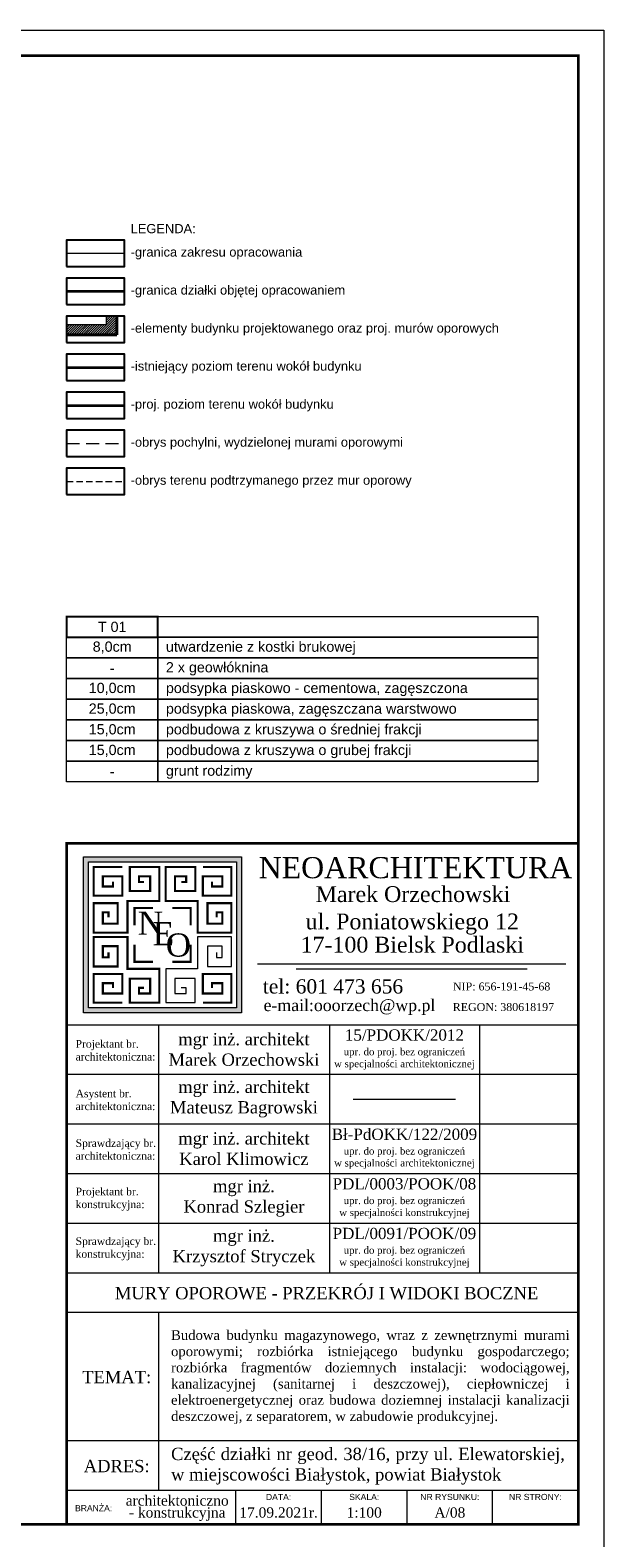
# Model space of a CAD drawing. Header units: millimetres. Extents: x 16720 to 74016, y 25810 to 81213.
# Tile 9 of 256: x 27040 to 28162, y 35100 to 38046. Entities that reach past the tile are written whole.
import ezdxf

# ---------------------------------------------------------------- set-up
doc = ezdxf.new("R2010")
doc.units = ezdxf.units.MM
doc.linetypes.add('HIDDENX2', pattern=[19.05, 12.7, -6.35])
for name, color, linetype, lineweight in [('_GRUBE', 7, 'Continuous', 40), ('_HATCH', 157, 'Continuous', 5), ('_L_GRANICA DZIAŁKI', 10, 'Continuous', 25), ('_OPISY', 110, 'Continuous', 9), ('_PRZERYWANE', 252, 'HIDDENX2', 9), ('_RAMKA', 212, 'Continuous', 9), ('_WIDOKOWE', 252, 'Continuous', 9), ('_ZIEMIA', 98, 'Continuous', 35)]:
    doc.layers.add(name, color=color, linetype=linetype, lineweight=lineweight)
doc.layers.add('K_widok', color=8, linetype='Continuous')
doc.styles.add('POL', font='arial.ttf', dxfattribs={"height": 10})
doc.styles.get("Standard").update_dxf_attribs({"font": 'arial.ttf'})

msp = doc.modelspace()

# ---------------------------------------------------------------- hatches: boundary and pattern name
at = {"layer": '_HATCH'}
h = msp.add_hatch(dxfattribs=at)
h.set_pattern_fill('ANSI31', color=256)
h.set_pattern_definition([(45, (-25738.25, 69868.1416), (-2.24506403, 2.24506403), [])])
h.paths.add_polyline_path([(27209.5, 37450.4), (27209.5, 37486.8), (27189.5, 37486.8), (27189.5, 37470.4), (27111.6, 37470.4), (27111.6, 37450.4)])
at = {"layer": '_OPISY'}
h = msp.add_hatch(color=256, dxfattribs=at)
h.dxf.hatch_style = 1
h.paths.add_polyline_path([(27144.7, 36430.1), (27144.7, 36125.7), (27453.4, 36125.7), (27453.4, 36430.1)])
h.paths.add_polyline_path([(27443.7, 36420.5), (27443.7, 36135.3), (27154.3, 36135.3), (27154.3, 36420.5)], flags=16)
h.paths.add_polyline_path([(27235.5, 36353.8), (27313.2, 36353.8), (27313.2, 36247.1), (27235.5, 36247.1)], flags=24)
h.paths.add_polyline_path([(27264.6, 36333.1), (27332.9, 36333.1), (27332.9, 36227.1), (27264.6, 36227.1)], flags=24)
h.paths.add_polyline_path([(27290.2, 36311), (27364, 36311), (27364, 36204.1), (27290.2, 36204.1)], flags=24)

# ---------------------------------------------------------------- linework, layer by layer
at = {"layer": '_GRUBE', "ltscale": 0.2}
for p, q in [((27209.5, 37450.4), (27209.5, 37486.8)), ((27111.6, 37450.4), (27209.5, 37450.4))]:
    msp.add_line(p, q, dxfattribs=at)
at = {"layer": '_L_GRANICA DZIAŁKI', "color": 6, "ltscale": 70, "const_width": 5}
msp.add_lwpolyline([(27111.6, 37535.4), (27224.5, 37535.4)], dxfattribs=at)
at = {"layer": '_OPISY'}
for p, q in [((27433.6, 36273.8), (27367.5, 36273.8)), ((27367.5, 36273.8), (27367.5, 36211.5)), ((27433.6, 36216), (27433.6, 36273.8)), ((27415.7, 36255.9), (27386.8, 36255.9)), ((27386.8, 36255.9), (27386.8, 36216)), ((27404.7, 36243.5), (27404.7, 36233.9)), ((27415.7, 36233.9), (27415.7, 36255.9)), ((27367.5, 36211.5), (27305.3, 36211.5)), ((27305.3, 36211.5), (27305.3, 36145.5)), ((27386.8, 36216), (27433.6, 36216)), ((27404.7, 36233.9), (27415.7, 36233.9)), ((28087.3, 36220.6), (27484.9, 36220.6)), ((28012, 36210.6), (27560.2, 36210.6)), ((27363.1, 36192.3), (27323.2, 36192.3)), ((27323.2, 36192.3), (27323.2, 36163.4)), ((27363.1, 36145.5), (27363.1, 36192.3)), ((27323.2, 36163.4), (27345.2, 36163.4)), ((27345.2, 36174.4), (27335.5, 36174.4)), ((27345.2, 36163.4), (27345.2, 36174.4)), ((27305.3, 36145.5), (27363.1, 36145.5)), ((27671.8, 35957), (27871.8, 35957))]:
    msp.add_line(p, q, dxfattribs=at)
at = {"layer": '_OPISY', "const_width": 4.1}
msp.add_lwpolyline([(27111.6, 36899.9), (27289.6, 36899.9), (27289.6, 36859.5), (27111.6, 36859.5)], close=True, dxfattribs=at)
at = {"layer": '_OPISY'}
for points in [[(27289.6, 36899.9), (28032.7, 36899.9), (28032.7, 36859.5), (27289.6, 36859.5)], [(27111.6, 36859.5), (27289.6, 36859.5), (27289.6, 36819.1), (27111.6, 36819.1)], [(27289.6, 36859.5), (28032.7, 36859.5), (28032.7, 36819.1), (27289.6, 36819.1)], [(27111.6, 36819.1), (27289.6, 36819.1), (27289.6, 36778.7), (27111.6, 36778.7)], [(27289.6, 36819.1), (28032.7, 36819.1), (28032.7, 36778.7), (27289.6, 36778.7)], [(27111.6, 36778.7), (27289.6, 36778.7), (27289.6, 36738.3), (27111.6, 36738.3)], [(27289.6, 36778.7), (28032.7, 36778.7), (28032.7, 36738.3), (27289.6, 36738.3)], [(27111.6, 36738.3), (27289.6, 36738.3), (27289.6, 36698), (27111.6, 36698)], [(27289.6, 36738.3), (28032.7, 36738.3), (28032.7, 36698), (27289.6, 36698)], [(27111.6, 36698), (27289.6, 36698), (27289.6, 36657.6), (27111.6, 36657.6)], [(27289.6, 36698), (28032.7, 36698), (28032.7, 36657.6), (27289.6, 36657.6)], [(27111.6, 36657.6), (27289.6, 36657.6), (27289.6, 36617.2), (27111.6, 36617.2)], [(27289.6, 36657.6), (28032.7, 36657.6), (28032.7, 36617.2), (27289.6, 36617.2)], [(27111.6, 36617.2), (27289.6, 36617.2), (27289.6, 36576.8), (27111.6, 36576.8)], [(27289.6, 36617.2), (28032.7, 36617.2), (28032.7, 36576.8), (27289.6, 36576.8)], [(27144.7, 36430.1), (27453.4, 36430.1), (27453.4, 36125.7), (27144.7, 36125.7)], [(27154.3, 36420.5), (27443.7, 36420.5), (27443.7, 36135.3), (27154.3, 36135.3)]]:
    msp.add_lwpolyline(points, close=True, dxfattribs=at)
at = {"layer": '_OPISY', "const_width": 4.13}
for points in [[(27193.4, 36312.3), (27193.4, 36321.9), (27182.4, 36321.9), (27182.4, 36299.9), (27211.3, 36299.9), (27211.3, 36339.8), (27164.5, 36339.8), (27164.5, 36282), (27230.6, 36282), (27230.6, 36344.2), (27292.8, 36344.2), (27292.8, 36410.3), (27235, 36410.3), (27235, 36363.5), (27274.9, 36363.5), (27274.9, 36392.4), (27252.9, 36392.4), (27252.9, 36381.4), (27262.5, 36381.4)], [(27220.3, 36410.3), (27164.5, 36410.3), (27164.5, 36354.5), (27220.3, 36354.5), (27220.3, 36392.4), (27182.4, 36392.4), (27182.4, 36372.4), (27202.4, 36372.4), (27202.4, 36382)], [(27404.7, 36312.3), (27404.7, 36321.9), (27415.7, 36321.9), (27415.7, 36299.9), (27386.8, 36299.9), (27386.8, 36339.8), (27433.6, 36339.8), (27433.6, 36282), (27367.5, 36282), (27367.5, 36344.2), (27305.3, 36344.2), (27305.3, 36410.3), (27363.1, 36410.3), (27363.1, 36363.5), (27323.2, 36363.5), (27323.2, 36392.4), (27345.2, 36392.4), (27345.2, 36381.4), (27335.5, 36381.4)], [(27377.8, 36410.3), (27433.6, 36410.3), (27433.6, 36354.5), (27377.8, 36354.5), (27377.8, 36392.4), (27415.7, 36392.4), (27415.7, 36372.4), (27395.6, 36372.4), (27395.6, 36382)], [(27244.3, 36296.8), (27244.3, 36330.5), (27280.1, 36330.5)], [(27318, 36330.5), (27353.8, 36330.5), (27353.8, 36296.8)], [(27193.4, 36243.5), (27193.4, 36233.9), (27182.4, 36233.9), (27182.4, 36255.9), (27211.3, 36255.9), (27211.3, 36216), (27164.5, 36216), (27164.5, 36273.8), (27230.6, 36273.8), (27230.6, 36211.5), (27292.8, 36211.5), (27292.8, 36145.5), (27235, 36145.5), (27235, 36192.3), (27274.9, 36192.3), (27274.9, 36163.4), (27252.9, 36163.4), (27252.9, 36174.4), (27262.5, 36174.4)], [(27280.1, 36225.3), (27244.3, 36225.3), (27244.3, 36258.9)], [(27353.8, 36258.9), (27353.8, 36225.3), (27318, 36225.3)], [(27220.3, 36145.5), (27164.5, 36145.5), (27164.5, 36201.3), (27220.3, 36201.3), (27220.3, 36163.4), (27182.4, 36163.4), (27182.4, 36183.4), (27202.4, 36183.4), (27202.4, 36173.8)], [(27377.8, 36145.5), (27433.6, 36145.5), (27433.6, 36201.3), (27377.8, 36201.3), (27377.8, 36163.4), (27415.7, 36163.4), (27415.7, 36183.4), (27395.6, 36183.4), (27395.6, 36173.8)]]:
    msp.add_lwpolyline(points, dxfattribs=at)
at = {"layer": '_PRZERYWANE', "ltscale": 2, "const_width": 3}
msp.add_lwpolyline([(27111.6, 37609.7), (27224.5, 37609.7)], dxfattribs=at)
at = {"layer": '_PRZERYWANE', "color": 5, "ltscale": 2}
msp.add_lwpolyline([(27111.6, 37238.2), (27224.5, 37238.2)], dxfattribs=at)
at = {"layer": '_RAMKA'}
for p, q in [((27111.6, 36102.4), (28111.6, 36102.4)), ((27290.9, 36102.4), (27290.9, 35617.6)), ((27625.2, 36102.4), (27625.2, 35617.6)), ((27918.4, 36102.4), (27918.4, 35617.6)), ((27111.6, 36005.4), (28111.6, 36005.4)), ((27111.6, 35908.5), (28111.6, 35908.5)), ((27111.6, 35811.5), (28111.6, 35811.5)), ((27111.6, 35714.6), (28111.6, 35714.6)), ((27111.6, 35617.6), (28111.6, 35617.6)), ((27111.6, 35540.7), (28111.6, 35540.7)), ((27290.9, 35540.7), (27290.9, 35192.8)), ((27111.6, 35289.7), (28111.6, 35289.7)), ((27111.6, 35192.8), (28111.6, 35192.8)), ((27442.2, 35125.8), (27442.2, 35192.8)), ((27609.5, 35125.8), (27609.5, 35192.8)), ((27776.9, 35125.8), (27776.9, 35192.8)), ((27944.2, 35125.8), (27944.2, 35192.8))]:
    msp.add_line(p, q, dxfattribs=at)
msp.add_lwpolyline([(23961.6, 38045.8), (28161.6, 38045.8), (28161.6, 35075.8), (23961.6, 35075.8)], close=True, dxfattribs=at)
at = {"layer": '_RAMKA', "const_width": 5}
msp.add_lwpolyline([(24161.6, 37995.8), (28111.6, 37995.8), (28111.6, 35125.8), (24161.6, 35125.8)], close=True, dxfattribs=at)
msp.add_lwpolyline([(28111.6, 35125.8), (27111.6, 35125.8), (27111.6, 36456.8), (28111.6, 36456.8), (28111.6, 35125.8)], dxfattribs=at)
at = {"layer": '_WIDOKOWE', "ltscale": 0.2}
for p, q in [((27189.5, 37470.4), (27189.5, 37486.8)), ((27111.6, 37470.4), (27189.5, 37470.4))]:
    msp.add_line(p, q, dxfattribs=at)
at = {"layer": '_ZIEMIA'}
msp.add_lwpolyline([(27111.6, 37386.8), (27224.5, 37386.8)], dxfattribs=at)
at = {"layer": '_ZIEMIA', "color": 1}
msp.add_lwpolyline([(27111.6, 37312.5), (27224.5, 37312.5)], dxfattribs=at)
at = {"layer": '_ZIEMIA', "color": 1, "linetype": 'HIDDENX2', "lineweight": 9}
msp.add_lwpolyline([(27111.6, 37163.9), (27224.5, 37163.9)], dxfattribs=at)
at = {"layer": 'K_widok'}
for points in [[(27111.6, 37584.1), (27224.5, 37584.1), (27224.5, 37635.4), (27111.6, 37635.4)], [(27111.6, 37509.8), (27224.5, 37509.8), (27224.5, 37561.1), (27111.6, 37561.1)], [(27111.6, 37435.5), (27224.5, 37435.5), (27224.5, 37486.8), (27111.6, 37486.8)], [(27111.6, 37361.2), (27224.5, 37361.2), (27224.5, 37412.5), (27111.6, 37412.5)], [(27111.6, 37286.8), (27224.5, 37286.8), (27224.5, 37338.2), (27111.6, 37338.2)], [(27111.6, 37212.5), (27224.5, 37212.5), (27224.5, 37263.9), (27111.6, 37263.9)], [(27111.6, 37138.2), (27224.5, 37138.2), (27224.5, 37189.6), (27111.6, 37189.6)]]:
    msp.add_lwpolyline(points, close=True, dxfattribs=at)

# ---------------------------------------------------------------- texts
at = {"layer": '_OPISY', "char_height": 18, "width": 806.822, "attachment_point": 1}
for s, insert in [('LEGENDA:', (27236.7, 37667)), ('-granica zakresu opracowania', (27236.7, 37621.3)), ('-granica działki objętej opracowaniem', (27236.7, 37547)), ('-elementy budynku projektowanego oraz proj. murów oporowych', (27236.7, 37472.7)), ('-istniejący poziom terenu wokół budynku', (27236.7, 37398.4)), ('-proj. poziom terenu wokół budynku', (27236.7, 37324.1)), ('-obrys pochylni, wydzielonej murami oporowymi', (27236.7, 37249.8)), ('-obrys terenu podtrzymanego przez mur oporowy', (27236.7, 37175.5))]:
    msp.add_mtext(s, dxfattribs=dict(at, insert=insert))
at = {"layer": '_OPISY', "char_height": 20, "style": 'POL'}
for s, insert, width, attachment_point in [('T 01', (27200.6, 36879.7), 178.018, 5), ('8,0cm', (27200.6, 36839.3), 178.018, 5), ('\\pxql;utwardzenie z kostki brukowej', (27305.6, 36838.1), 727.068, 4), ('-', (27200.6, 36799), 178.018, 5), ('\\pxql;2 x geowłóknina', (27305.6, 36797.8), 657.502, 4), ('10,0cm', (27200.6, 36758.6), 178.018, 5), ('\\pxql;podsypka piaskowo - cementowa, zagęszczona', (27305.6, 36757.4), 657.502, 4), ('25,0cm', (27200.6, 36718.2), 178.018, 5), ('\\pxql;podsypka piaskowa, zagęszczana warstwowo', (27305.6, 36717), 657.502, 4), ('15,0cm', (27200.6, 36677.8), 178.018, 5), ('\\pxql;podbudowa z kruszywa o średniej frakcji', (27305.6, 36676.6), 657.502, 4), ('15,0cm', (27200.6, 36637.4), 178.018, 5), ('\\pxql;podbudowa z kruszywa o grubej frakcji', (27305.6, 36636.2), 657.502, 4), ('-', (27200.6, 36597), 178.018, 5), ('\\pxql;grunt rodzimy', (27305.6, 36595.8), 657.502, 4)]:
    msp.add_mtext(s, dxfattribs=dict(at, insert=insert, width=width, attachment_point=attachment_point))
at = {"layer": '_OPISY'}
for s, width, insert, char_height, attachment_point in [('{\\fTimes New Roman|b0|i0|c238|p18;\\H0.75x;NEOARCHITEKTURA }', 780.78, (27486.8, 36429.9), 55.039, 1), ('\\pxqc;{\\fTimes New Roman|b0|i0|c238|p18;\\H0.75x;Marek Orzechowski}', 5683.106, (27788.5, 36357.3), 41.279, 5), ('{\\fTimes New Roman|b0|i0|c238|p18;\\H0.75x;N}', 3691.735, (27250.6, 36323.5), 60.543, 1), ('{\\fTimes New Roman|b0|i0|c238|p18;\\H0.75x;E}', 3691.735, (27279.8, 36302.8), 60.543, 1), ('\\pxsm1,qc;{\\fTimes New Roman|b0|i0|c238|p18;\\H0.75x;ul. Poniatowskiego 12\\P}', 5301.681, (27787.1, 36299), 41.279, 5), ('{\\fTimes New Roman|b0|i0|c238|p18;\\H0.75x;O}', 3691.735, (27305.3, 36280.8), 60.543, 1), ('\\pxsm1,qc;{\\fTimes New Roman|b0|i0|c238|p18;\\H0.75x;17-100 Bielsk Podlaski}', 6679.707, (27787.1, 36258.5), 41.279, 5), ('\\pxsm1,qc;{\\fTimes New Roman|b0|i0|c238|p18;\\H0.75x;tel: 601 473 656}', 2891.348, (27632.2, 36176.9), 37.086, 5), ('\\pxsm1,qc;{\\fTimes New Roman|b0|i0|c238|p18;\\H0.75x;NIP: 656-191-45-68}', 3150.054, (27961.8, 36176.9), 20.64, 5), ('\\pxsm1,qc;{\\fTimes New Roman|b0|i0|c238|p18;\\H0.75x;e-mail:ooorzech@wp.pl}', 512.419, (27664.4, 36136.7), 30.65, 5), ('\\pxsm1,qc;{\\fTimes New Roman|b0|i0|c238|p18;\\H0.75x;REGON: 380618197}', 3125.568, (27965.3, 36136.7), 20.64, 5), ('\\pxqc;{\\fTimes New Roman|b0|i0|c238|p18;\\H1.1x;15/PDOKK/2012\\H1.090909x;\\P\\H0.583333x;\\C115;upr. do proj. bez ograniczeń\\Pw specjalności architektonicznej}', 372.218, (27771.8, 36053.9), 20, 5), ('{\\fTimes New Roman|b0|i0|c238|p18;\\H0.75x;Projektant br. \\Parchitektoniczna:}', 146.935, (27129.1, 36052.2), 20, 4), ('\\pxqc;{\\fTimes New Roman|b0|i0|c238|p18;\\H1.2x;mgr inż. architekt \\PMarek Orzechowski}', 6996.397, (27458.1, 36053.9), 20, 5), ('{\\fTimes New Roman|b0|i0|c238|p18;\\H0.75x;Asystent br. \\Parchitektoniczna:}', 131.274, (27129.1, 35955.3), 20, 4), ('\\pxqc;{\\fTimes New Roman|b0|i0|c238|p18;\\H1.2x;mgr inż. architekt \\PMateusz Bagrowski}', 6996.397, (27458.1, 35957), 20, 5), ('{\\fTimes New Roman|b0|i0|c238|p18;\\H0.75x;Sprawdzający br. \\Parchitektoniczna:}', 161.851, (27129.1, 35858.3), 20, 4), ('\\pxqc;{\\fTimes New Roman|b0|i0|c238|p18;\\H1.2x;mgr inż. architekt \\PKarol Klimowicz}', 6996.397, (27458.1, 35860), 20, 5), ('\\pxqc;{\\fTimes New Roman|b0|i0|c238|p18;\\H1.1x;Bł-PdOKK/122/2009\\P\\H0.636363x;\\C115;upr. do proj. bez ograniczeń\\Pw specjalności architektonicznej}', 372.218, (27771.8, 35860), 20, 5), ('\\pxqc;{\\fTimes New Roman|b0|i0|c238|p18;\\H1.2x;mgr inż. \\PKonrad Szlegier}', 6996.397, (27458.1, 35763.1), 20, 5), ('\\pxqc;{\\fTimes New Roman|b0|i0|c238|p18;\\H1.1x;PDL/0003/POOK/08\\P\\H0.636363x;\\C115;upr. do proj. bez ograniczeń\\Pw specjalności konstrukcyjnej}', 372.218, (27771.8, 35763.1), 20, 5), ('{\\fTimes New Roman|b0|i0|c238|p18;\\H0.75x;Projektant br. \\Pkonstrukcyjna:}', 149.659, (27129.1, 35761.4), 20, 4), ('{\\fTimes New Roman|b0|i0|c238|p18;\\H0.75x;Sprawdzający br. \\Pkonstrukcyjna:}', 161.851, (27129.1, 35664.4), 20, 4), ('\\pxqc;{\\fTimes New Roman|b0|i0|c238|p18;\\H1.2x;mgr inż. \\PKrzysztof Stryczek}', 6996.397, (27458.1, 35666.1), 20, 5), ('\\pxqc;{\\fTimes New Roman|b0|i0|c238|p18;\\H1.1x;PDL/0091/POOK/09\\P\\H0.636363x;\\C115;upr. do proj. bez ograniczeń\\Pw specjalności konstrukcyjnej}', 372.218, (27771.8, 35666.1), 20, 5), ('{\\fTimes New Roman|b0|i0|c238|p18;\\H1.2x;MURY OPOROWE - PRZEKRÓJ I WIDOKI BOCZNE}', 7623.867, (27619.7, 35577.5), 20, 5), ('\\A1;\\pxqj;{\\fTimes New Roman|b0|i0|c238|p18;Budowa budynku magazynowego, wraz z zewnętrznymi murami oporowymi; rozbiórka istniejącego budynku gospodarczego; rozbiórka fragmentów doziemnych instalacji: wodociągowej, kanalizacyjnej (sanitarnej i deszczowej), ciepłowniczej i elektroenergetycznej oraz budowa doziemnej instalacji kanalizacji deszczowej, z separatorem, w zabudowie produkcyjnej.}', 776.657, (27315.7, 35413.5), 19, 4), ('{\\fTimes New Roman|b0|i0|c238|p18;\\H1.2x;TEMAT:}', 571.53, (27209.4, 35413.5), 20, 5), ('\\pxqj;{\\fTimes New Roman|b0|i0|c238|p18;\\H1.2x;Część działki nr geod. 38/16, przy ul. Elewatorskiej, w miejscowości Białystok, powiat Białystok}', 767.4, (27315.7, 35239.6), 20, 4), ('{\\fTimes New Roman|b0|i0|c238|p18;\\H1.2x;ADRES:}', 571.53, (27209.4, 35239.6), 20, 5), ('\\pxsm0.7;{\\fTimes New Roman|b0|i0|c238|p18;architektoniczno\\P- konstrukcyjna}', 5587.693, (27327.7, 35157.6), 20, 5), ('{\\H1.2x;DATA:}', 571.53, (27525.8, 35179.4), 10, 5), ('{\\H1.2x;SKALA:}', 571.53, (27693.2, 35179.4), 10, 5), ('{\\H1.2x;NR RYSUNKU:}', 2460.026, (27860.6, 35179.4), 10, 5), ('{\\H1.2x;NR STRONY:}', 2460.026, (28027.9, 35179.4), 10, 5), ('{\\H1.2x;BRANŻA:}', 571.53, (27128, 35157.6), 10, 4), ('\\pxsm0.7;{\\fTimes New Roman|b0|i0|c238|p18;17.09.2021r.}', 215.46, (27525.8, 35148.9), 20, 5), ('\\pxsm0.7;{\\fTimes New Roman|b0|i0|c238|p18;1:100}', 215.46, (27693.2, 35148.9), 20, 5), ('\\pxsm0.7;{\\fTimes New Roman|b0|i0|c238|p18;A/08}', 215.46, (27860.6, 35148.9), 20, 5)]:
    msp.add_mtext_dynamic_manual_height_columns(s, width=width, gutter_width=50, heights=[0], dxfattribs=dict(at, insert=insert, char_height=char_height, attachment_point=attachment_point))

doc.saveas('drawing.dxf')
